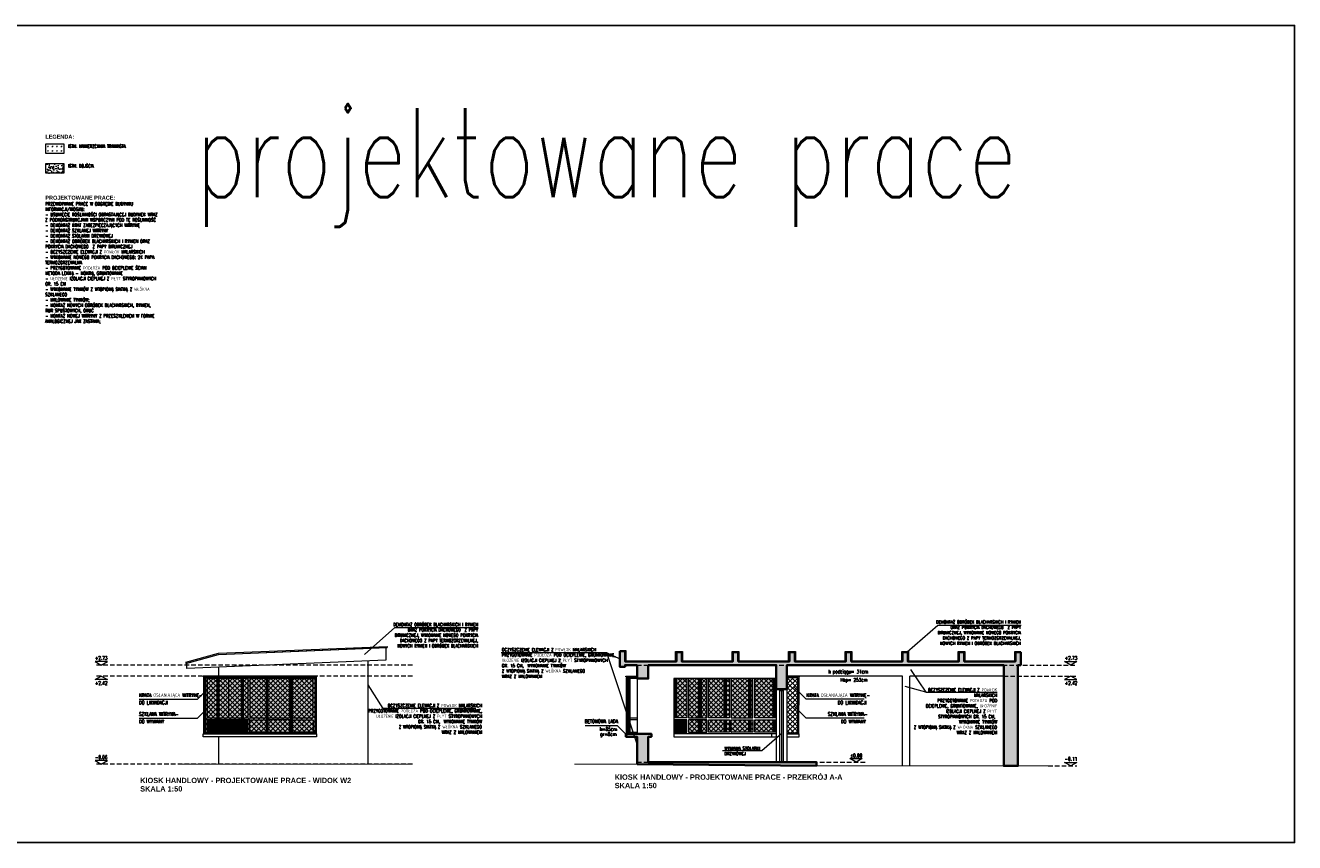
# Model space of a CAD drawing. Header units: millimetres. Extents: x 16698 to 93787, y -21104 to 39413.
# Tile 193 of 256: x 29792 to 33363, y 9527 to 11826. Entities that reach past the tile are written whole.
import ezdxf
from ezdxf.enums import TextEntityAlignment as Align

# ---------------------------------------------------------------- set-up
doc = ezdxf.new("R2010")
doc.units = ezdxf.units.MM
doc.linetypes.add('HIDDEN', pattern=[9.525, 6.35, -3.175])
for name, color, linetype, lineweight in [('!MODUS_HATCH_ŚCIANA', 254, 'Continuous', 9), ('!MODUS_OPIS', 3, 'Continuous', 13), ('1.Hatch', 4, 'Continuous', 5), ('__MODUS_ŚCIANY', 2, 'Continuous', 35), ('Cienka', 3, 'Continuous', 9), ('Hatch', 4, 'Continuous', 5), ('Okna', 3, 'Continuous', 13), ('Opis', 8, 'Continuous', 13), ('Trawa hatch 250', 83, 'Continuous', 9), ('Widok', 1, 'Continuous', 15)]:
    doc.layers.add(name, color=color, linetype=linetype, lineweight=lineweight)
doc.styles.add('ARCHETYP', font='romans.shx', dxfattribs={"height": 15})
doc.styles.add('STYLE10', font='arialbd.ttf')
doc.styles.add('TXT', font='simplex.shx', dxfattribs={"width": 0.8})
pattern_1 = [(45, (5744.09, 0), (-6.735192, 6.735192), []), (135, (5744.09, 0), (-6.735192, -6.735192), [])]

msp = doc.modelspace()

# ---------------------------------------------------------------- hatches: boundary and pattern name
at = {"layer": '!MODUS_HATCH_ŚCIANA', "ltscale": 2}
h = msp.add_hatch(color=256, dxfattribs=at)
h.dxf.hatch_style = 1
h.paths.add_polyline_path([(31934.69702, 10026.23322), (32544.69702, 10026.23322), (32544.69702, 9742.23322), (32584.69702, 9742.23322), (32584.69702, 10026.23322), (32592.69702, 10026.23322), (32592.69702, 10062.23322), (32577.69702, 10062.23322), (32577.69702, 10036.23322), (32433.69702, 10036.23322), (32433.69702, 10062.23322), (32418.69702, 10062.23322), (32418.69702, 10036.23322), (32274.69702, 10036.23322), (32274.69702, 10062.23322), (32259.69702, 10062.23322), (32259.69702, 10036.23322), (32115.69702, 10036.23322), (32115.69702, 10062.23322), (32100.69702, 10062.23322), (32100.69702, 10036.23322), (31956.69702, 10036.23322), (31956.69702, 10062.23322), (31941.69702, 10062.23322), (31941.69702, 10036.23322), (31797.69702, 10036.23322), (31797.69702, 10062.23322), (31782.69702, 10062.23322), (31782.69702, 10036.23322), (31638.69702, 10036.23322), (31638.69702, 10062.23322), (31623.69702, 10062.23322), (31623.69702, 10036.23322), (31479.69702, 10036.23322), (31479.69702, 10065.23322), (31464.69702, 10065.23322), (31464.69702, 10021.23322), (31479.69702, 10021.23322), (31479.69702, 10026.23322), (31513.19702, 10026.23322), (31513.19702, 9988.23322), (31544.69702, 9988.23322), (31544.69702, 10026.23322), (31904.69702, 10026.23322), (31904.69702, 9958.23322), (31934.69702, 9958.23322)])
h = msp.add_hatch(color=256, dxfattribs=at)
h.dxf.hatch_style = 1
h.paths.add_polyline_path([(31544.69702, 9824.23322), (31553.69702, 9824.23322), (31553.69702, 9832.23322), (31481.65244, 9832.23322), (31481.65244, 9824.23322), (31513.19702, 9824.23322), (31513.19702, 9747.23322), (32017.69702, 9742.23322), (32017.69702, 9753.23322), (31544.69702, 9753.23322)], flags=17)
at = {"layer": '1.Hatch'}
h = msp.add_hatch(color=254, dxfattribs=at)
h.dxf.hatch_style = 1
h.paths.add_polyline_path([(31616.69702, 9988.23322), (31653.29427, 9988.23322), (31653.29427, 9877.23322), (31616.69702, 9877.23322)])
h = msp.add_hatch(color=254, dxfattribs=at)
h.dxf.hatch_style = 1
h.paths.add_polyline_path([(31709.29427, 9877.23322), (31658.29427, 9877.23322), (31658.29427, 9988.23322), (31709.29427, 9988.23322)])
h = msp.add_hatch(color=254, dxfattribs=at)
h.dxf.hatch_style = 1
h.paths.add_polyline_path([(31714.29427, 9988.23322), (31773.29427, 9988.23322), (31773.29427, 9877.23322), (31714.29427, 9877.23322)])
h = msp.add_hatch(color=254, dxfattribs=at)
h.dxf.hatch_style = 1
h.paths.add_polyline_path([(31839.29427, 9877.23322), (31778.29427, 9877.23322), (31778.29427, 9988.23322), (31839.29427, 9988.23322)])
h = msp.add_hatch(color=254, dxfattribs=at)
h.dxf.hatch_style = 1
h.paths.add_polyline_path([(31844.29427, 9988.23322), (31904.69702, 9988.23322), (31904.69702, 9877.23322), (31844.29427, 9877.23322)])
h = msp.add_hatch(color=254, dxfattribs=at)
h.dxf.hatch_style = 1
h.paths.add_polyline_path([(31616.69702, 9872.23322), (31653.29427, 9872.23322), (31653.29427, 9837.23322), (31616.69702, 9837.23322)])
h = msp.add_hatch(color=254, dxfattribs=at)
h.dxf.hatch_style = 1
h.paths.add_polyline_path([(31658.29427, 9872.23322), (31709.29427, 9872.23322), (31709.29427, 9837.23322), (31658.29427, 9837.23322)])
h = msp.add_hatch(color=254, dxfattribs=at)
h.dxf.hatch_style = 1
h.paths.add_polyline_path([(31714.29427, 9872.23322), (31773.29427, 9872.23322), (31773.29427, 9837.23322), (31714.29427, 9837.23322)])
h = msp.add_hatch(color=254, dxfattribs=at)
h.dxf.hatch_style = 1
h.paths.add_polyline_path([(31778.29427, 9837.23322), (31839.29427, 9837.23322), (31839.29427, 9872.23322), (31778.29427, 9872.23322)])
h = msp.add_hatch(color=254, dxfattribs=at)
h.dxf.hatch_style = 1
h.paths.add_polyline_path([(31904.69702, 9872.23322), (31844.29427, 9872.23322), (31844.29427, 9837.23322), (31904.69702, 9837.23322)])
at = {"layer": 'Hatch', "ltscale": 2, "transparency": 33554559}
h = msp.add_hatch(dxfattribs=at)
h.set_pattern_fill('AR-CONC', color=4, scale=0.1)
h.set_pattern_definition([(50, (5744.09, 0), (18.218467, -1.5939086), [1.905, -20.955]), (355, (5744.09, 0), (-3.524342, 19.105685), [1.524, -16.764058]), (100.451445, (5745.608, -0.133), (14.694125, 17.511775), [1.619001, -17.809024]), (46.1842, (5744.09, 5.08), (27.107904, -4.204233), [2.8575, -31.4325]), (96.63556, (5746.35, 4.73), (23.740413, 24.742612), [2.428502, -26.71356]), (351.18415, (5744.09, 5.08), (23.740413, 24.742612), [2.285997, -25.145973]), (21, (5746.63, 3.81), (15.161439, -10.22652), [1.905, -20.955]), (326, (5746.63, 3.81), (6.180203, 18.418797), [1.524, -16.764]), (71.451445, (5747.893, 2.958), (21.341642, 8.192277), [1.619001, -17.808994]), (37.5, (5744.09, 0), (0.3088603, 8.4555039), [0, -16.5608, 0, -17.018, 0, -16.8275]), (7.5, (5744.09, 0), (6.6819663, 10.0180575), [0, -9.7028, 0, -16.1798, 0, -6.4135]), (327.5, (5738.426, 0), (13.5590595, -0.5728744), [0, -6.35, 0, -19.812, 0, -26.289]), (317.5, (5735.886, 0), (14.812918, 2.542649), [0, -8.255, 0, -13.1572, 0, -18.669])])
h.paths.add_polyline_path([(29900.48897, 11436.88491), (29849.50784, 11436.88491), (29849.50784, 11409.45019), (29900.48897, 11409.45019)])
at = {"layer": 'Hatch', "ltscale": 2}
h = msp.add_hatch(dxfattribs=at)
h.set_pattern_fill('ANSI37', color=256, scale=3)
h.set_pattern_definition(pattern_1)
h.paths.add_polyline_path([(30296.92411, 9990.23322), (30331.17511, 9990.23322), (30331.17511, 9835.23322), (30296.92411, 9835.23322)])
at = {"layer": 'Hatch'}
h = msp.add_hatch(color=254, dxfattribs=at)
h.dxf.hatch_style = 1
h.paths.add_polyline_path([(30331.17511, 9988.23322), (30304.05387, 9988.23322), (30304.05387, 9877.23322), (30331.17511, 9877.23322)])
at = {"layer": 'Hatch', "ltscale": 2}
h = msp.add_hatch(dxfattribs=at)
h.set_pattern_fill('ANSI37', color=256, scale=3)
h.set_pattern_definition(pattern_1)
h.paths.add_polyline_path([(30337.17511, 9990.23322), (30400.17511, 9990.23322), (30400.17511, 9835.23322), (30337.17511, 9835.23322)])
at = {"layer": 'Hatch'}
h = msp.add_hatch(color=254, dxfattribs=at)
h.dxf.hatch_style = 1
h.paths.add_polyline_path([(30363.67511, 9988.23322), (30337.17511, 9988.23322), (30337.17511, 9877.23322), (30363.67511, 9877.23322)])
h = msp.add_hatch(color=254, dxfattribs=at)
h.dxf.hatch_style = 1
h.paths.add_polyline_path([(30400.17511, 9988.23322), (30363.67511, 9988.23322), (30363.67511, 9877.23322), (30400.17511, 9877.23322)])
at = {"layer": 'Hatch', "ltscale": 2}
h = msp.add_hatch(dxfattribs=at)
h.set_pattern_fill('ANSI37', color=256, scale=3)
h.set_pattern_definition(pattern_1)
h.paths.add_polyline_path([(30406.17511, 9990.23322), (30469.17511, 9990.23322), (30469.17511, 9835.23322), (30406.17511, 9835.23322)])
at = {"layer": 'Hatch'}
h = msp.add_hatch(color=254, dxfattribs=at)
h.dxf.hatch_style = 1
h.paths.add_polyline_path([(30418.55387, 9988.23322), (30406.17511, 9988.23322), (30406.17511, 9877.23322), (30418.55387, 9877.23322)])
h = msp.add_hatch(color=254, dxfattribs=at)
h.dxf.hatch_style = 1
h.paths.add_polyline_path([(30469.17511, 9988.23322), (30423.55387, 9988.23322), (30423.55387, 9877.23322), (30469.17511, 9877.23322)])
at = {"layer": 'Hatch', "ltscale": 2}
h = msp.add_hatch(dxfattribs=at)
h.set_pattern_fill('ANSI37', color=256, scale=3)
h.set_pattern_definition(pattern_1)
h.paths.add_polyline_path([(30475.17511, 9990.23322), (30538.17511, 9990.23322), (30538.17511, 9835.23322), (30475.17511, 9835.23322)])
at = {"layer": 'Hatch'}
h = msp.add_hatch(color=254, dxfattribs=at)
h.dxf.hatch_style = 1
h.paths.add_polyline_path([(30536.55387, 9988.23322), (30475.17511, 9988.23322), (30475.17511, 9877.23322), (30536.55387, 9877.23322)])
at = {"layer": 'Hatch', "ltscale": 2}
h = msp.add_hatch(dxfattribs=at)
h.set_pattern_fill('ANSI37', color=256, scale=3)
h.set_pattern_definition(pattern_1)
h.paths.add_polyline_path([(30544.17511, 9990.23322), (30607.17511, 9990.23322), (30607.17511, 9835.23322), (30544.17511, 9835.23322)])
at = {"layer": 'Hatch'}
h = msp.add_hatch(color=254, dxfattribs=at)
h.dxf.hatch_style = 1
h.paths.add_polyline_path([(30601.67511, 9988.23322), (30544.17511, 9988.23322), (30544.17511, 9877.23322), (30601.67511, 9877.23322)])
at = {"layer": 'Hatch', "ltscale": 2}
h = msp.add_hatch(dxfattribs=at)
h.set_pattern_fill('ANSI37', color=256, scale=3)
h.set_pattern_definition(pattern_1)
h.paths.add_polyline_path([(31618.15244, 9985.23322), (31618.15244, 9988.23322), (31616.69702, 9988.23322), (31616.69702, 9877.23322), (31618.15244, 9877.23322)])
h = msp.add_hatch(dxfattribs=at)
h.set_pattern_fill('ANSI37', color=256, scale=3)
h.set_pattern_definition(pattern_1)
h.paths.add_polyline_path([(31653.29427, 9988.23322), (31624.15244, 9988.23322), (31624.15244, 9877.23322), (31653.29427, 9877.23322)])
h = msp.add_hatch(dxfattribs=at)
h.set_pattern_fill('ANSI37', color=256, scale=3)
h.set_pattern_definition(pattern_1)
h.paths.add_polyline_path([(31687.15244, 9988.23322), (31658.29427, 9988.23322), (31658.29427, 9877.23322), (31687.15244, 9877.23322)])
h = msp.add_hatch(dxfattribs=at)
h.set_pattern_fill('ANSI37', color=256, scale=3)
h.set_pattern_definition(pattern_1)
h.paths.add_polyline_path([(31709.29427, 9988.23322), (31693.19702, 9988.23322), (31693.19702, 9877.23322), (31709.29427, 9877.23322)])
h = msp.add_hatch(dxfattribs=at)
h.set_pattern_fill('ANSI37', color=256, scale=3)
h.set_pattern_definition(pattern_1)
h.paths.add_polyline_path([(31758.19702, 9988.23322), (31714.29427, 9988.23322), (31714.29427, 9877.23322), (31758.19702, 9877.23322)])
h = msp.add_hatch(dxfattribs=at)
h.set_pattern_fill('ANSI37', color=256, scale=3)
h.set_pattern_definition(pattern_1)
h.paths.add_polyline_path([(31773.29427, 9988.23322), (31764.19702, 9988.23322), (31764.19702, 9877.23322), (31773.29427, 9877.23322)])
h = msp.add_hatch(dxfattribs=at)
h.set_pattern_fill('ANSI37', color=256, scale=3)
h.set_pattern_definition(pattern_1)
h.paths.add_polyline_path([(31827.19702, 9988.23322), (31778.29427, 9988.23322), (31778.29427, 9877.23322), (31827.19702, 9877.23322)])
h = msp.add_hatch(dxfattribs=at)
h.set_pattern_fill('ANSI37', color=256, scale=3)
h.set_pattern_definition(pattern_1)
h.paths.add_polyline_path([(31839.29427, 9988.23322), (31833.19702, 9988.23322), (31833.19702, 9877.23322), (31839.29427, 9877.23322)])
h = msp.add_hatch(dxfattribs=at)
h.set_pattern_fill('ANSI37', color=256, scale=3)
h.set_pattern_definition(pattern_1)
h.paths.add_polyline_path([(31896.19702, 9988.23322), (31844.29427, 9988.23322), (31844.29427, 9877.23322), (31896.19702, 9877.23322)])
h = msp.add_hatch(dxfattribs=at)
h.set_pattern_fill('ANSI37', color=256, scale=3)
h.set_pattern_definition(pattern_1)
h.paths.add_polyline_path([(31934.69702, 9990.23322), (31965.19702, 9990.23322), (31965.19702, 9835.23322), (31934.69702, 9835.23322)])
at = {"layer": 'Hatch'}
h = msp.add_hatch(color=254, dxfattribs=at)
h.dxf.hatch_style = 1
h.paths.add_polyline_path([(30331.17511, 9872.23322), (30304.05387, 9872.23322), (30304.05387, 9837.23322), (30331.17511, 9837.23322)])
h = msp.add_hatch(color=254, dxfattribs=at)
h.dxf.hatch_style = 1
h.paths.add_polyline_path([(30363.67511, 9872.23322), (30337.17511, 9872.23322), (30337.17511, 9837.23322), (30363.67511, 9837.23322)])
h = msp.add_hatch(color=254, dxfattribs=at)
h.dxf.hatch_style = 1
h.paths.add_polyline_path([(30400.17511, 9872.23322), (30363.67511, 9872.23322), (30363.67511, 9837.23322), (30400.17511, 9837.23322)])
h = msp.add_hatch(color=254, dxfattribs=at)
h.dxf.hatch_style = 1
h.paths.add_polyline_path([(30418.55387, 9872.23322), (30406.17511, 9872.23322), (30406.17511, 9837.23322), (30418.55387, 9837.23322)])
h = msp.add_hatch(color=254, dxfattribs=at)
h.dxf.hatch_style = 1
h.paths.add_polyline_path([(30469.17511, 9872.23322), (30423.55387, 9872.23322), (30423.55387, 9837.23322), (30469.17511, 9837.23322)])
h = msp.add_hatch(color=254, dxfattribs=at)
h.dxf.hatch_style = 1
h.paths.add_polyline_path([(30536.55387, 9872.23322), (30475.17511, 9872.23322), (30475.17511, 9837.23322), (30536.55387, 9837.23322)])
h = msp.add_hatch(color=254, dxfattribs=at)
h.dxf.hatch_style = 1
h.paths.add_polyline_path([(30601.67511, 9872.23322), (30544.17511, 9872.23322), (30544.17511, 9837.23322), (30601.67511, 9837.23322)])
at = {"layer": 'Hatch', "ltscale": 2}
h = msp.add_hatch(dxfattribs=at)
h.set_pattern_fill('ANSI37', color=256, scale=3)
h.set_pattern_definition(pattern_1)
h.paths.add_polyline_path([(31618.15244, 9872.23322), (31616.69702, 9872.23322), (31616.69702, 9837.23322), (31618.15244, 9837.23322)])
h = msp.add_hatch(dxfattribs=at)
h.set_pattern_fill('ANSI37', color=256, scale=3)
h.set_pattern_definition(pattern_1)
h.paths.add_polyline_path([(31653.29427, 9872.23322), (31624.15244, 9872.23322), (31624.15244, 9837.23322), (31653.29427, 9837.23322)])
h = msp.add_hatch(dxfattribs=at)
h.set_pattern_fill('ANSI37', color=256, scale=3)
h.set_pattern_definition(pattern_1)
h.paths.add_polyline_path([(31687.15244, 9872.23322), (31658.29427, 9872.23322), (31658.29427, 9837.23322), (31687.15244, 9837.23322)])
h = msp.add_hatch(dxfattribs=at)
h.set_pattern_fill('ANSI37', color=256, scale=3)
h.set_pattern_definition(pattern_1)
h.paths.add_polyline_path([(31709.29427, 9872.23322), (31693.19702, 9872.23322), (31693.19702, 9837.23322), (31709.29427, 9837.23322)])
h = msp.add_hatch(dxfattribs=at)
h.set_pattern_fill('ANSI37', color=256, scale=3)
h.set_pattern_definition(pattern_1)
h.paths.add_polyline_path([(31758.19702, 9872.23322), (31714.29427, 9872.23322), (31714.29427, 9837.23322), (31758.19702, 9837.23322)])
h = msp.add_hatch(dxfattribs=at)
h.set_pattern_fill('ANSI37', color=256, scale=3)
h.set_pattern_definition(pattern_1)
h.paths.add_polyline_path([(31773.29427, 9872.23322), (31764.19702, 9872.23322), (31764.19702, 9837.23322), (31773.29427, 9837.23322)])
h = msp.add_hatch(dxfattribs=at)
h.set_pattern_fill('ANSI37', color=256, scale=3)
h.set_pattern_definition(pattern_1)
h.paths.add_polyline_path([(31827.19702, 9872.23322), (31778.29427, 9872.23322), (31778.29427, 9837.23322), (31827.19702, 9837.23322)])
h = msp.add_hatch(dxfattribs=at)
h.set_pattern_fill('ANSI37', color=256, scale=3)
h.set_pattern_definition(pattern_1)
h.paths.add_polyline_path([(31839.29427, 9872.23322), (31833.19702, 9872.23322), (31833.19702, 9837.23322), (31839.29427, 9837.23322)])
h = msp.add_hatch(dxfattribs=at)
h.set_pattern_fill('ANSI37', color=256, scale=3)
h.set_pattern_definition(pattern_1)
h.paths.add_polyline_path([(31896.19702, 9872.23322), (31844.29427, 9872.23322), (31844.29427, 9837.23322), (31896.19702, 9837.23322)])
h = msp.add_hatch(dxfattribs=at)
h.set_pattern_fill('ANSI37', color=256, scale=3)
h.set_pattern_definition(pattern_1)
h.paths.add_polyline_path([(31904.69702, 9872.23322), (31902.19702, 9872.23322), (31902.19702, 9837.23322), (31904.69702, 9837.23322)])
at = {"layer": 'Trawa hatch 250'}
h = msp.add_hatch(dxfattribs=at)
h.set_pattern_fill('GRASS', color=4, scale=0.5, angle=45)
h.set_pattern_definition([(135, (-775.779, -2104.732), (-12.7, 9e-16), [2.38125, -15.579262]), (90, (-775.779, -2104.732), (-12.7, 3e-15), [2.38125, -10.31875]), (180, (-775.779, -2104.732), (-3e-15, -12.7), [2.38125, -10.31875])])
h.paths.add_polyline_path([(29849.50784, 11492.27818), (29900.48897, 11492.27818), (29900.48897, 11464.84346), (29849.50784, 11464.84346)])

# ---------------------------------------------------------------- linework, layer by layer
at = {"layer": '!MODUS_OPIS'}
for points in [[(30005.7873, 10026.23322), (30023.1078, 10036.23322), (29988.46679, 10036.23322)], [(32733.56057, 10026.23322), (32716.24006, 10036.23322), (32750.88108, 10036.23322)], [(30005.7873, 9995.23322), (30023.1078, 9985.23322), (29988.46679, 9985.23322)], [(32733.56057, 9995.23322), (32716.24006, 9985.23322), (32750.88108, 9985.23322)], [(30005.7873, 9747.23322), (30023.1078, 9757.23322), (29988.46679, 9757.23322)], [(32129.2431, 9753.23322), (32111.92259, 9763.23322), (32146.56361, 9763.23322)], [(32733.56057, 9742.23322), (32716.24006, 9752.23322), (32750.88108, 9752.23322)]]:
    msp.add_lwpolyline(points, close=True, dxfattribs=at)
at = {"layer": '!MODUS_OPIS', "linetype": 'HIDDEN', "ltscale": 2}
for points in [[(30881.26439, 10026.23322), (29988.46679, 10026.23322)], [(30881.26439, 10026.23322), (29988.46679, 10026.23322)], [(31513.19702, 10026.23322), (32750.88108, 10026.23322)], [(31513.19702, 10026.23322), (32750.88108, 10026.23322)], [(30881.26439, 9995.23322), (29988.46679, 9995.23322)], [(32544.69702, 9995.23322), (32750.88108, 9995.23322)], [(31513.19702, 9753.23322), (32155.22386, 9753.23322)], [(30881.26439, 9747.23322), (29988.46679, 9747.23322)], [(32669.87044, 9742.23322), (32750.88108, 9742.23322)]]:
    msp.add_lwpolyline(points, dxfattribs=at)
at = {"layer": '__MODUS_ŚCIANY'}
for points in [[(31464.69702, 10065.23322), (31464.69702, 10021.23322), (31479.69702, 10021.23322), (31479.69702, 10026.23322), (31513.19702, 10026.23322)], [(31464.69702, 10065.23322), (31479.69702, 10065.23322), (31479.69702, 10036.23322), (31623.69702, 10036.23322), (31623.69702, 10062.23322), (31638.69702, 10062.23322), (31638.69702, 10036.23322), (31782.69702, 10036.23322), (31782.69702, 10062.23322), (31797.69702, 10062.23322), (31797.69702, 10036.23322), (31941.69702, 10036.23322), (31941.69702, 10062.23322), (31956.69702, 10062.23322), (31956.69702, 10036.23322), (32100.69702, 10036.23322), (32100.69702, 10062.23322), (32115.69702, 10062.23322), (32115.69702, 10036.23322), (32259.69702, 10036.23322), (32259.69702, 10062.23322), (32274.69702, 10062.23322), (32274.69702, 10036.23322), (32418.69702, 10036.23322), (32418.69702, 10062.23322), (32433.69702, 10062.23322), (32433.69702, 10036.23322), (32577.69702, 10036.23322), (32577.69702, 10062.23322), (32592.69702, 10062.23322), (32592.69702, 10026.23322), (32584.69702, 10026.23322), (32584.69702, 9742.23322), (32544.69702, 9742.23322), (32544.69702, 10026.23322), (31934.69702, 10026.23322), (31934.69702, 9958.23322), (31904.69702, 9958.23322), (31904.69702, 10026.23322), (31544.69702, 10026.23322)], [(31464.69702, 10065.23322), (31479.69702, 10065.23322), (31479.69702, 10036.23322), (31623.69702, 10036.23322), (31623.69702, 10062.23322), (31638.69702, 10062.23322), (31638.69702, 10036.23322), (31782.69702, 10036.23322), (31782.69702, 10062.23322), (31797.69702, 10062.23322), (31797.69702, 10036.23322), (31941.69702, 10036.23322), (31941.69702, 10062.23322), (31956.69702, 10062.23322), (31956.69702, 10036.23322), (32100.69702, 10036.23322), (32100.69702, 10062.23322), (32115.69702, 10062.23322), (32115.69702, 10036.23322), (32259.69702, 10036.23322), (32259.69702, 10062.23322), (32274.69702, 10062.23322), (32274.69702, 10036.23322), (32418.69702, 10036.23322), (32418.69702, 10062.23322), (32433.69702, 10062.23322), (32433.69702, 10036.23322), (32577.69702, 10036.23322), (32577.69702, 10062.23322), (32592.69702, 10062.23322)], [(31544.69702, 10026.23322), (31544.69702, 9988.23322), (31513.19702, 9988.23322), (31513.19702, 10026.23322)], [(31513.19702, 9747.23322), (31513.19702, 9824.23322), (31481.65244, 9824.23322), (31481.65244, 9832.23322), (31553.69702, 9832.23322), (31553.69702, 9824.23322), (31544.69702, 9824.23322), (31544.69702, 9753.23322), (32017.69702, 9753.23322), (32017.69702, 9742.23322)], [(31513.19702, 9747.23322), (32017.69702, 9742.23322)]]:
    msp.add_lwpolyline(points, dxfattribs=at)
at = {"layer": '__MODUS_ŚCIANY', "ltscale": 2, "const_width": 3}
for points in [[(30220.44716, 9747.23322), (30881.26439, 9747.23322)], [(31513.19702, 9747.23322), (31337.05888, 9747.23322)], [(32669.87044, 9742.23322), (32017.69702, 9742.23322)]]:
    msp.add_lwpolyline(points, dxfattribs=at)
at = {"layer": 'Cienka', "linetype": 'HIDDEN', "const_width": 1}
msp.add_lwpolyline([(31464.69702, 10066.23322), (31480.69702, 10066.23322), (31480.69702, 10037.23322), (31622.69702, 10037.23322), (31622.69702, 10063.23322), (31639.69702, 10063.23322), (31639.69702, 10037.23322), (31781.69702, 10037.23322), (31781.69702, 10063.23322), (31798.69702, 10063.23322), (31798.69702, 10037.23322), (31940.69702, 10037.23322), (31940.69702, 10063.23322), (31957.69702, 10063.23322), (31957.69702, 10037.23322), (32099.69702, 10037.23322), (32099.69702, 10063.23322), (32116.69702, 10063.23322), (32116.69702, 10037.23322), (32258.69702, 10037.23322), (32258.69702, 10063.23322), (32275.69702, 10063.23322), (32275.69702, 10037.23322), (32417.69702, 10037.23322), (32417.69702, 10063.23322), (32434.69702, 10063.23322), (32434.69702, 10037.23322), (32576.69702, 10037.23322), (32576.69702, 10063.23322), (32592.69702, 10063.23322)], dxfattribs=at)
at = {"layer": 'Cienka'}
msp.add_lwpolyline([(31464.69702, 10067.23322), (31481.69702, 10067.23322), (31481.69702, 10038.23322), (31621.69702, 10038.23322), (31621.69702, 10064.23322), (31640.69702, 10064.23322), (31640.69702, 10038.23322), (31780.69702, 10038.23322), (31780.69702, 10064.23322), (31799.69702, 10064.23322), (31799.69702, 10038.23322), (31939.69702, 10038.23322), (31939.69702, 10064.23322), (31958.69702, 10064.23322), (31958.69702, 10038.23322), (32098.69702, 10038.23322), (32098.69702, 10064.23322), (32117.69702, 10064.23322), (32117.69702, 10038.23322), (32257.69702, 10038.23322), (32257.69702, 10064.23322), (32276.69702, 10064.23322), (32276.69702, 10038.23322), (32416.69702, 10038.23322), (32416.69702, 10064.23322), (32435.69702, 10064.23322), (32435.69702, 10038.23322), (32575.69702, 10038.23322), (32575.69702, 10064.23322), (32592.69702, 10064.23322)], dxfattribs=at)
at = {"layer": 'DEFPOINTS', "color": 1, "ltscale": 2}
msp.add_lwpolyline([(27619.20481, 11825.55027), (33363.29476, 11825.55027), (33363.29476, 9526.61475), (27619.20481, 9526.61475)], close=True, dxfattribs=at)
at = {"layer": 'DEFPOINTS'}
msp.add_lwpolyline([(32592.69702, 10026.23322), (32592.69702, 10060.23322)], dxfattribs=at)
for points in [[(31493.19702, 9877.23322), (31488.19702, 9877.23322), (31488.19702, 9872.23322), (31493.19702, 9872.23322)], [(31493.19702, 9837.23322), (31488.19702, 9837.23322), (31488.19702, 9832.23322), (31493.19702, 9832.23322)]]:
    msp.add_lwpolyline(points, close=True, dxfattribs=at)
at = {"layer": 'Hatch', "color": 254, "elevation": -6681.00084}
msp.add_lwpolyline([(30572.35379, 9858.25599), (30570.73697, 9856.43694), (30571.14091, 9855.4263)], dxfattribs=at)
at = {"layer": 'Okna', "ltscale": 2}
for points in [[(30299.05387, 9990.23322), (30299.05387, 9835.23322)], [(30304.05387, 9988.23322), (30304.05387, 9877.23322), (30331.17511, 9877.23322)], [(30331.17511, 9988.23322), (30304.05387, 9988.23322)], [(30400.17511, 9988.23322), (30337.17511, 9988.23322)], [(30406.17511, 9877.23322), (30418.55387, 9877.23322), (30418.55387, 9988.23322)], [(30418.55387, 9988.23322), (30406.17511, 9988.23322)], [(30423.55387, 9988.23322), (30423.55387, 9877.23322), (30469.17511, 9877.23322)], [(30469.17511, 9988.23322), (30423.55387, 9988.23322)], [(30475.17511, 9877.23322), (30536.55387, 9877.23322), (30536.55387, 9988.23322)], [(30536.55387, 9988.23322), (30475.17511, 9988.23322)], [(30544.17511, 9877.23322), (30601.67511, 9877.23322), (30601.67511, 9988.23322)], [(30544.17511, 9988.23322), (30601.67511, 9988.23322)], [(30606.67511, 9990.23322), (30606.67511, 9835.23322)], [(31488.19702, 9988.23322), (31488.19702, 9877.23322)], [(31489.69702, 9988.23322), (31489.69702, 9877.23322)], [(31490.69702, 9988.23322), (31490.69702, 9877.23322)], [(31493.19702, 9988.23322), (31493.19702, 9877.23322), (31513.19702, 9877.23322)], [(30331.17511, 9872.23322), (30304.05387, 9872.23322), (30304.05387, 9837.23322), (30331.17511, 9837.23322)], [(30337.17511, 9877.23322), (30400.17511, 9877.23322)], [(30400.17511, 9872.23322), (30337.17511, 9872.23322)], [(30406.17511, 9837.23322), (30418.55387, 9837.23322), (30418.55387, 9872.23322), (30406.17511, 9872.23322)], [(30469.17511, 9837.23322), (30423.55387, 9837.23322), (30423.55387, 9872.23322), (30469.17511, 9872.23322)], [(30475.17511, 9837.23322), (30536.55387, 9837.23322), (30536.55387, 9872.23322), (30475.17511, 9872.23322)], [(30544.17511, 9872.23322), (30601.67511, 9872.23322), (30601.67511, 9837.23322), (30544.17511, 9837.23322)], [(31488.19702, 9872.23322), (31488.19702, 9837.23322)], [(31489.69702, 9872.23322), (31489.69702, 9837.23322)], [(31490.69702, 9872.23322), (31490.69702, 9837.23322)], [(31513.19702, 9872.23322), (31493.19702, 9872.23322), (31493.19702, 9837.23322)], [(30337.17511, 9837.23322), (30400.17511, 9837.23322)], [(31493.29427, 9837.23322), (31513.19702, 9837.23322)]]:
    msp.add_lwpolyline(points, dxfattribs=at)
for points in [[(31493.19702, 9993.23322), (31488.19702, 9993.23322), (31488.19702, 9988.23322), (31493.19702, 9988.23322)], [(31493.19702, 9993.23322), (31513.19702, 9993.23322), (31513.19702, 9988.23322), (31493.19702, 9988.23322)], [(31488.19702, 9872.23322), (31493.19702, 9872.23322), (31493.19702, 9877.23322), (31488.19702, 9877.23322)], [(31488.19702, 9832.23322), (31493.19702, 9832.23322), (31493.19702, 9837.23322), (31488.19702, 9837.23322)]]:
    msp.add_lwpolyline(points, close=True, dxfattribs=at)
at = {"layer": 'Okna'}
for points in [[(31616.69702, 9988.23322), (31653.29427, 9988.23322), (31653.29427, 9877.23322), (31616.69702, 9877.23322)], [(31616.69702, 9988.23322), (31653.29427, 9988.23322), (31653.29427, 9877.23322), (31616.69702, 9877.23322)], [(31904.69702, 9877.23322), (31844.29427, 9877.23322), (31844.29427, 9988.23322), (31904.69702, 9988.23322)], [(31616.69702, 9837.23322), (31653.29427, 9837.23322), (31653.29427, 9872.23322), (31616.69702, 9872.23322)], [(31904.69702, 9837.23322), (31844.29427, 9837.23322), (31844.29427, 9872.23322), (31904.69702, 9872.23322)]]:
    msp.add_lwpolyline(points, dxfattribs=at)
for points in [[(31709.29427, 9988.23322), (31658.29427, 9988.23322), (31658.29427, 9877.23322), (31709.29427, 9877.23322)], [(31773.29427, 9877.23322), (31714.29427, 9877.23322), (31714.29427, 9988.23322), (31773.29427, 9988.23322)], [(31839.29427, 9988.23322), (31778.29427, 9988.23322), (31778.29427, 9877.23322), (31839.29427, 9877.23322)], [(31658.29427, 9837.23322), (31709.29427, 9837.23322), (31709.29427, 9872.23322), (31658.29427, 9872.23322)], [(31714.29427, 9872.23322), (31773.29427, 9872.23322), (31773.29427, 9837.23322), (31714.29427, 9837.23322)], [(31778.29427, 9872.23322), (31839.29427, 9872.23322), (31839.29427, 9837.23322), (31778.29427, 9837.23322)]]:
    msp.add_lwpolyline(points, close=True, dxfattribs=at)
at = {"layer": 'Opis'}
for points in [[(29849.50784, 11492.27818), (29900.48897, 11492.27818), (29900.48897, 11464.84346), (29849.50784, 11464.84346)], [(29849.50784, 11436.88491), (29900.48897, 11436.88491), (29900.48897, 11409.45019), (29849.50784, 11409.45019)]]:
    msp.add_lwpolyline(points, close=True, dxfattribs=at)
at = {"layer": 'Opis', "ltscale": 0.7}
for points in [[(30745.96002, 10056.18971), (30831.88164, 10131.28801), (31066.25915, 10131.28801)], [(32273.27656, 10063.3474), (32359.19819, 10138.4457), (32593.57569, 10138.4457)], [(31920.41019, 9833.9648), (31863.88999, 9785.08077), (31753.15664, 9785.08077)]]:
    msp.add_lwpolyline(points, dxfattribs=at)
at = {"layer": 'Opis', "color": 6, "ltscale": 0.7}
for points in [[(31131.29094, 10060.97025), (31427.6446, 10060.97025), (31464.69702, 10043.23322)], [(31427.6446, 10060.97025), (31511.96968, 9807.1748)], [(32282.4848, 10013.74259), (32326.07745, 9949.63127), (32267.53871, 9966.12589)], [(31059.33823, 9903.60718), (30798.78652, 9903.60718), (30756.67511, 9970.15326)], [(32326.07745, 9949.63127), (32526.45506, 9949.63127)]]:
    msp.add_lwpolyline(points, dxfattribs=at)
at = {"layer": 'Opis'}
for points in [[(30276.05572, 9929.74302), (30310.2133, 9964.37536)], [(31988.60695, 9929.74302), (31954.44937, 9964.37536)], [(30112.69634, 9929.74302), (30276.05572, 9929.74302)], [(32151.96633, 9929.74302), (31988.60695, 9929.74302)], [(30276.05572, 9876.43693), (30310.2133, 9911.06927)], [(31988.60695, 9876.43693), (31954.44937, 9911.06927)], [(30112.69634, 9876.43693), (30276.05572, 9876.43693)], [(32151.96633, 9876.43693), (31988.60695, 9876.43693)], [(31366.83713, 9856.33038), (31457.20726, 9856.33038)], [(31484.89847, 9828.2543), (31457.20726, 9856.33038)]]:
    msp.add_lwpolyline(points, dxfattribs=at)
at = {"layer": 'Widok', "ltscale": 2}
for points in [[(30243.67511, 10033.78741), (30335.20751, 10059.08589), (30809.67511, 10078.69199)], [(30243.67511, 10030.67493), (30335.67511, 10056.10265), (30809.67511, 10075.68943)], [(30246.67511, 10016.39424), (30246.67511, 10031.50409), (30335.67511, 10056.10265), (30806.67511, 10075.56546), (30806.67511, 10039.53474), (30246.67511, 10016.39424)], [(30809.67511, 10078.69199), (30809.67511, 10075.68943)], [(30756.67511, 9747.23322), (30756.67511, 10037.46862)], [(30243.67511, 10033.78741), (30243.67511, 10030.67493)], [(30335.67511, 10020.07193), (30335.67511, 9995.23322)], [(31513.19702, 10016.39424), (31513.19702, 9993.23322)], [(30363.67511, 9988.23322), (30363.67511, 9877.23322)], [(31483.19702, 9835.23322), (31483.19702, 9990.23322)], [(31484.19702, 9835.23322), (31484.19702, 9990.23322)], [(31485.19702, 9835.23322), (31485.19702, 9990.23322)], [(31486.19702, 9835.23322), (31486.19702, 9990.23322)], [(31486.19702, 9990.23322), (31488.19702, 9990.23322)], [(31513.19702, 9988.23322), (31513.19702, 9832.23322)], [(31904.69702, 9988.23322), (31616.69702, 9988.23322)], [(31621.15244, 9877.23322), (31621.15244, 9988.23322), (31616.69702, 9988.23322)], [(31616.69702, 9988.23322), (31616.69702, 9832.23322)], [(31616.69702, 9985.23322), (31616.69702, 9877.23322)], [(31618.15244, 9877.23322), (31618.15244, 9985.23322), (31618.15244, 9988.23322)], [(31621.15244, 9988.23322), (31621.15244, 9877.23322)], [(31624.15244, 9988.23322), (31624.15244, 9877.23322)], [(31687.15244, 9877.23322), (31687.15244, 9988.23322)], [(31690.15244, 9988.23322), (31690.15244, 9877.23322)], [(31690.15244, 9877.23322), (31690.15244, 9988.23322)], [(31693.19702, 9988.23322), (31693.19702, 9877.23322)], [(31758.19702, 9877.23322), (31758.19702, 9988.23322)], [(31761.19702, 9988.23322), (31761.19702, 9877.23322)], [(31761.19702, 9877.23322), (31761.19702, 9988.23322)], [(31764.19702, 9988.23322), (31764.19702, 9877.23322)], [(31827.19702, 9877.23322), (31827.19702, 9988.23322)], [(31830.19702, 9988.23322), (31830.19702, 9877.23322)], [(31830.19702, 9877.23322), (31830.19702, 9988.23322)], [(31833.19702, 9988.23322), (31833.19702, 9877.23322)], [(31896.19702, 9877.23322), (31896.19702, 9988.23322)], [(31899.19702, 9988.23322), (31899.19702, 9877.23322)], [(31899.19702, 9877.23322), (31899.19702, 9988.23322)], [(31902.19702, 9988.23322), (31902.19702, 9877.23322)], [(31904.69702, 9988.23322), (31904.69702, 9835.23322)], [(32259.69702, 9995.23322), (31934.69702, 9995.23322)], [(31934.69702, 9832.23322), (31968.19702, 9832.23322), (31968.94702, 9993.23322), (31935.44702, 9993.23322)], [(31934.69702, 9835.23322), (31965.19702, 9835.23322), (31965.19702, 9990.23322), (31934.69702, 9990.23322)], [(32259.69702, 9742.23322), (32259.69702, 9995.23322)], [(32280.69702, 9742.23322), (32280.69702, 9995.23322)], [(32544.69702, 9995.23322), (32280.69702, 9995.23322)], [(31904.69702, 9958.23322), (31904.69702, 9753.23322)], [(31919.69702, 9953.23322), (31919.69702, 9753.23322)], [(31934.69702, 9963.23322), (31934.69702, 9753.23322)], [(30363.67511, 9872.23322), (30363.67511, 9837.23322)], [(31616.69702, 9872.23322), (31616.69702, 9837.23322)], [(31618.15244, 9837.23322), (31618.15244, 9872.23322)], [(31621.15244, 9872.23322), (31621.15244, 9837.23322)], [(31621.15244, 9837.23322), (31621.15244, 9872.23322)], [(31624.15244, 9872.23322), (31624.15244, 9837.23322)], [(31687.15244, 9837.23322), (31687.15244, 9872.23322)], [(31690.15244, 9872.23322), (31690.15244, 9837.23322)], [(31690.15244, 9837.23322), (31690.15244, 9872.23322)], [(31693.19702, 9872.23322), (31693.19702, 9837.23322)], [(31758.19702, 9837.23322), (31758.19702, 9872.23322)], [(31761.19702, 9872.23322), (31761.19702, 9837.23322)], [(31761.19702, 9837.23322), (31761.19702, 9872.23322)], [(31764.19702, 9872.23322), (31764.19702, 9837.23322)], [(31827.19702, 9837.23322), (31827.19702, 9872.23322)], [(31830.19702, 9872.23322), (31830.19702, 9837.23322)], [(31830.19702, 9837.23322), (31830.19702, 9872.23322)], [(31833.19702, 9872.23322), (31833.19702, 9837.23322)], [(31896.19702, 9837.23322), (31896.19702, 9872.23322)], [(31899.19702, 9872.23322), (31899.19702, 9837.23322)], [(31899.19702, 9837.23322), (31899.19702, 9872.23322)], [(31902.19702, 9872.23322), (31902.19702, 9837.23322)], [(30335.67511, 9824.23322), (30335.67511, 9747.23322)], [(31486.19702, 9835.23322), (31488.19702, 9835.23322)], [(31513.19702, 9824.23322), (31513.19702, 9747.23322)], [(31904.69702, 9832.23322), (31616.69702, 9832.23322), (31616.69702, 9824.23322), (31904.69702, 9824.23322)], [(31904.69702, 9832.23322), (31891.69702, 9832.23322), (31891.69702, 9824.23322), (31904.69702, 9824.23322)], [(31934.69702, 9824.23322), (31969.69702, 9824.23322), (31969.69702, 9832.23322), (31934.69702, 9832.23322)], [(32017.69702, 9742.23322), (32017.69702, 9753.23322), (31934.69702, 9753.23322)]]:
    msp.add_lwpolyline(points, dxfattribs=at)
for points in [[(30292.42407, 9993.23322), (30611.67511, 9993.23322), (30611.67511, 9995.23322), (30292.42407, 9995.23322)], [(30293.92407, 9993.23322), (30334.17511, 9993.23322), (30334.17511, 9832.23322), (30293.92407, 9832.23322)], [(30296.92411, 9990.23322), (30331.17511, 9990.23322), (30331.17511, 9835.23322), (30296.92411, 9835.23322)], [(30334.17511, 9993.23322), (30403.17511, 9993.23322), (30403.17511, 9832.23322), (30334.17511, 9832.23322)], [(30337.17511, 9990.23322), (30400.17511, 9990.23322), (30400.17511, 9835.23322), (30337.17511, 9835.23322)], [(30403.17511, 9993.23322), (30472.17511, 9993.23322), (30472.17511, 9832.23322), (30403.17511, 9832.23322)], [(30406.17511, 9990.23322), (30469.17511, 9990.23322), (30469.17511, 9835.23322), (30406.17511, 9835.23322)], [(30472.17511, 9993.23322), (30541.17511, 9993.23322), (30541.17511, 9832.23322), (30472.17511, 9832.23322)], [(30475.17511, 9990.23322), (30538.17511, 9990.23322), (30538.17511, 9835.23322), (30475.17511, 9835.23322)], [(30541.17511, 9993.23322), (30610.17511, 9993.23322), (30610.17511, 9832.23322), (30541.17511, 9832.23322)], [(30544.17511, 9990.23322), (30607.17511, 9990.23322), (30607.17511, 9835.23322), (30544.17511, 9835.23322)], [(31513.19702, 9993.23322), (31481.65244, 9993.23322), (31481.65244, 9995.23322), (31513.19702, 9995.23322)], [(31486.19702, 9993.23322), (31483.19702, 9993.23322), (31483.19702, 9990.23322), (31486.19702, 9990.23322)], [(31934.69702, 9995.23322), (31969.69702, 9995.23322), (31969.69702, 9993.23322), (31934.69702, 9993.23322)], [(31914.69702, 9958.23322), (31924.69702, 9958.23322), (31924.69702, 9953.23322), (31914.69702, 9953.23322)], [(31914.69702, 9958.23322), (31924.69702, 9958.23322), (31924.69702, 9753.23322), (31914.69702, 9753.23322)], [(30292.42407, 9832.23322), (30611.67511, 9832.23322), (30611.67511, 9824.23322), (30292.42407, 9824.23322)], [(31486.19702, 9835.23322), (31483.19702, 9835.23322), (31483.19702, 9832.23322), (31486.19702, 9832.23322)], [(31513.19702, 9832.23322), (31493.19702, 9832.23322), (31493.19702, 9837.23322), (31513.19702, 9837.23322)]]:
    msp.add_lwpolyline(points, close=True, dxfattribs=at)
at = {"layer": 'Widok'}
msp.add_lwpolyline([(31934.69702, 9995.23322), (31934.69702, 9993.23322)], dxfattribs=at)

# ---------------------------------------------------------------- texts
at = {"layer": '!MODUS_OPIS', "style": 'TXT', "width": 0.7}
for s, p in [('+2.73', (30005.33046, 10041.11628)), ('+2.73', (32734.0174, 10041.11628)), ('+2.42', (30005.33046, 9970.35016)), ('+2.42', (32734.0174, 9970.35016)), ('-0.06', (30005.33046, 9762.11628)), ('%%P0.00', (32129.92835, 9766.47752)), ('-0.11', (32734.0174, 9757.11628))]:
    msp.add_text(s, height=10, dxfattribs=at).set_placement(p, align=Align.CENTER)
at = {"layer": 'DEFPOINTS', "style": 'ARCHETYP', "width": 0.7}
msp.add_text('projektowane prace', height=250, dxfattribs=at).set_placement((30272.09454, 11342.61482))
at = {"layer": 'Opis', "ltscale": 0.7, "style": 'STYLE10', "width": 0.95}
for s, p in [('LEGENDA:', (29848.32756, 11506.79271)), ('PROJEKTOWANE PRACE:', (29848.32756, 11335.05495))]:
    msp.add_text(s, height=11.25, dxfattribs=at).set_placement(p)
at = {"layer": 'Opis', "style": 'ARCHETYP', "width": 0.7}
for s, rotation, p in [('h podciągu= 31cm', 359.99999996, (32051.03079, 10002.7713)), ('Hsp= 253cm', 359.99999996, (32085.31173, 9979.63894)), ('KRATA OSŁANIAJĄCA WITRYNĘ-', 359.99999996, (30111.82568, 9936.44384)), ('KRATA OSŁANIAJĄCA WITRYNĘ-', 0.00000004, (31989.83699, 9936.44384)), ('SZKLANA WITRYNA-', 359.99999996, (30111.82568, 9883.13776)), ('DO LIKWIDACJI', 359.99999996, (30111.82568, 9915.58871)), ('SZKLANA WITRYNA-', 0.00000004, (32049.83699, 9883.13776)), ('DO LIKWIDACJI', 0.00000004, (32077.50366, 9915.58871)), ('DO WYMIANY', 359.99999996, (30111.82568, 9862.28262)), ('BETONOWA LADA', 359.99999996, (31365.96647, 9863.03121)), ('DO WYMIANY', 0.00000004, (32086.50366, 9862.28262)), ('h=85cm', 359.99999996, (31407.879, 9840.96564)), ('gr=8cm', 359.99999996, (31409.21092, 9826.74934))]:
    msp.add_text(s, height=10, rotation=rotation, dxfattribs=at).set_placement(p)
at = {"layer": 'Opis', "ltscale": 0.7, "style": 'STYLE10', "width": 0.95}
for s, p in [('KIOSK HANDLOWY - PROJEKTOWANE PRACE - PRZEKRÓJ A-A', (31450.22027, 9703.38698)), ('SKALA 1:50', (30115.12793, 9670.35015)), ('KIOSK HANDLOWY - PROJEKTOWANE PRACE - WIDOK W2', (30115.12794, 9694.04554)), ('SKALA 1:50', (31450.22027, 9679.69159))]:
    msp.add_text(s, height=15, rotation=359.99998992, dxfattribs=at).set_placement(p)
at = {"layer": 'Opis', "ltscale": 0.7, "char_height": 9, "width": 247.7537685, "attachment_point": 1, "style": 'TXT'}
for s, insert in [('{\\W0.7; ISTN. NAWIERZCHNIA TRAWIASTA}', (29907.15506, 11490.17397)), ('{\\W0.7; ISTN. DOJŚCIA}', (29907.15506, 11434.78069))]:
    msp.add_mtext(s, dxfattribs=dict(at, insert=insert))
at = {"layer": 'Opis', "ltscale": 0.7, "char_height": 9, "attachment_point": 1, "style": 'TXT'}
for s, width, insert in [('PRZEWIDYWANE PRACE W OBGRĘBIE BUDYNKU INFORMACJI/KIOSKU:\\P- USUNIĘCIE ROŚLINNOŚCI OBRASTAJĄCEJ BUDYNEK WRAZ Z PODKONSTRUKCJAMI WSPORCZYMI POD TĘ ROŚLINNOŚĆ\\P- DEMONTAŻ KRAT ZABEZPIECZAJĄCYCH WITRYNĘ\\P- DEMONTAŻ SZKLANEJ WITRYNY\\P- DEMONTAŻ STOLARKI DRZWIOWEJ \\P- DEMONTAŻ OBRÓBEK BLACHARSKICH I RYNIEN ORAZ POKRYCIA DACHOWEGO  Z PAPY BITUMICZNEJ\\P- OCZYSZCZENIE ELEWACJI Z POWŁOK MALARSKICH\\P- WYKONANIE NOWEGO POKRYCIA DACHOWEGO: 2X PAPA TERMOZGRZEWALNA\\P- PRZYGOTOWANIE PODŁOŻA POD OCIEPLENIE ŚCIAN METODA LEKKĄ - MOKRĄ, GRUNTOWANIE\\P- UŁOŻENIE IZOLACJI CIEPLNEJ Z PŁYT STYROPIANOWYCH GR. 15 CM\\P- WYKONANIE TYNKÓW Z WTOPIONĄ SIATKĄ Z WŁÓKNA SZKLANEGO\\P- MALOWANIE TYNKÓW;\\P- MONTAŻ NOWYCH OBRÓBEK BLACHARSKICH, RYNIEN, RUR SPUSTOWYCH, OKUĆ\\P- MONTAŻ NOWEJ WITRYNY Z PRZESZKLENIEM W FORMIE ANALOGICZNEJ JAK ZASTANA;', 312.327532, (29847.92988, 11327.82856)), ('\\pxqr;{\\W0.7;\\C6;DEMONTAŻ OBRÓBEK BLACHARSKICH I RYNIEN ORAZ POKRYCIA DACHOWEGO  Z PAPY BITUMICZNEJ, WYKONANIE NOWEGO POKRYCIA DACHOWEGO Z PAPY TERMOZGRZEWALNEJ, NOWYCH RYNIEN I OBRÓBEK BLACHARSKICH}', 232.750671, (30832.62981, 10144.56415)), ('\\pxqr;{\\W0.7;\\C6;DEMONTAŻ OBRÓBEK BLACHARSKICH I RYNIEN ORAZ POKRYCIA DACHOWEGO  Z PAPY BITUMICZNEJ, WYKONANIE NOWEGO POKRYCIA DACHOWEGO Z PAPY TERMOZGRZEWALNEJ, NOWYCH RYNIEN I OBRÓBEK BLACHARSKICH}', 232.750671, (32359.94635, 10151.72184)), ('WYMIANA STOLARKI DRZWIOWEJ', 135.0976476, (31759.1146, 9796.45788))]:
    msp.add_mtext_dynamic_manual_height_columns(s, width=width, gutter_width=12.5, heights=[0], dxfattribs=dict(at, insert=insert))
at = {"layer": 'Opis', "color": 6, "ltscale": 0.7, "char_height": 9, "attachment_point": 1, "style": 'TXT'}
for s, width, insert in [('\\P\\POCZYSZCZENIE ELEWACJI Z POWŁOK MALARSKICH\\PPRZYGOTOWANIE PODŁOŻA POD OCIEPLENIE, GRUNTOWANIE, UŁOŻENIE IZOLACJI CIEPLNEJ Z PŁYT STYROPIANOWYCH GR. 15 CM,  WYKONANIE TYNKÓW \\PZ WTOPIONĄ SIATKĄ Z WŁÓKNA SZKLANEGO \\PWRAZ Z MALOWANIEM', 312.327532, (31132.51036, 10104.05916)), ('\\pxqr;\\P\\POCZYSZCZENIE ELEWACJI Z POWŁOK MALARSKICH\\PPRZYGOTOWANIE PODŁOŻA POD OCIEPLENIE, GRUNTOWANIE, UŁOŻENIE IZOLACJI CIEPLNEJ Z PŁYT STYROPIANOWYCH GR. 15 CM,  WYKONANIE TYNKÓW \\PZ WTOPIONĄ SIATKĄ Z WŁÓKNA SZKLANEGO \\PWRAZ Z MALOWANIEM', 224.0334953, (32302.08271, 9990.72521)), ('\\pxqr;\\P\\POCZYSZCZENIE ELEWACJI Z POWŁOK MALARSKICH\\PPRZYGOTOWANIE PODŁOŻA POD OCIEPLENIE, GRUNTOWANIE, UŁOŻENIE IZOLACJI CIEPLNEJ Z PŁYT STYROPIANOWYCH GR. 15 CM,  WYKONANIE TYNKÓW \\PZ WTOPIONĄ SIATKĄ Z WŁÓKNA SZKLANEGO \\PWRAZ Z MALOWANIEM', 312.327532, (30764.204, 9946.69609))]:
    msp.add_mtext_dynamic_manual_height_columns(s, width=width, gutter_width=12.5, heights=[0], dxfattribs=dict(at, insert=insert))

doc.saveas('drawing.dxf')
